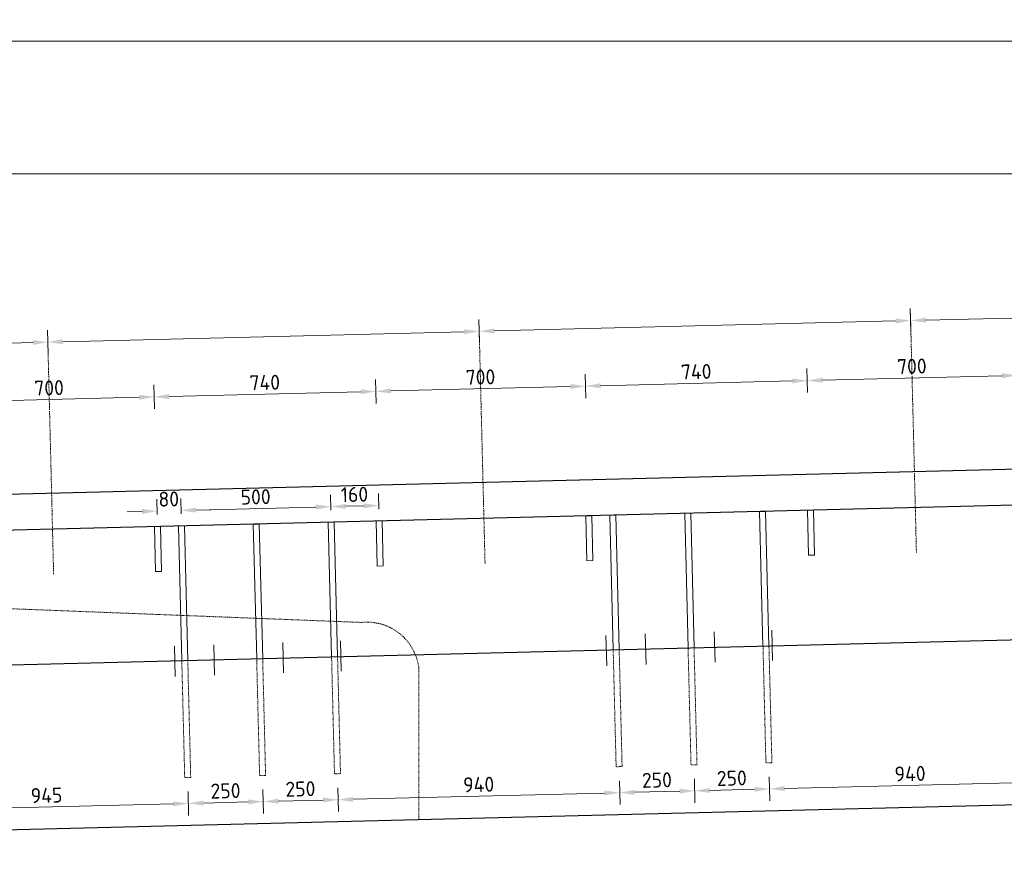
# Model space of a CAD drawing. Header units: millimetres. Extents: x -8028558 to 327273, y -63352 to 83293.
# Tile 160 of 195: x 245947 to 249233, y 13944 to 16718. Entities that reach past the tile are written whole.
import ezdxf

# ---------------------------------------------------------------- set-up
doc = ezdxf.new("R2010")
doc.units = ezdxf.units.MM
for name, pattern in [('NLCS-HIDDEN', [4, 2, -2]), ('XX-HART', [13, 4, -2, 1, -2, 4]), ('ZZ-HIDDEN-SO', [4, 2, -2])]:
    doc.linetypes.add(name, pattern=pattern)
for name, color, linetype, lineweight in [('B-CO-BC-BETONVORM-GD', 90, 'Continuous', 25), ('B-CO-BC-BETONVORM-GN', 10, 'ZZ-HIDDEN-SO', 13), ('B-CO-BC-BETONVORM-M', 7, 'Continuous', 18), ('B-CO-BC-STORTNAAD-GD', 10, 'BC-STORTNAAD', 25), ('B-CO-BC-WAPENING_HOOFDWAPENING-G', 170, 'Continuous', 18), ('B-CO-BC-WAPENING_HOOFDWAPENING-GN', 140, 'NLCS-HIDDEN', 13), ('X-XX-AL-HARTLIJN-G', 7, 'XX-HART', 18), ('X-XX-AL-M', 7, 'Continuous', 18)]:
    doc.layers.add(name, color=color, linetype=linetype, lineweight=lineweight)
doc.styles.add('NLCS-ISO-ANNOTATIEF-T25', font='NLCS-ISO.ttf', dxfattribs={"height": 2.5})
doc.styles.add('NLCS-ISO-MM20-T25', font='NLCS-ISO.ttf', dxfattribs={"height": 50})
doc.linetypes.add('BC-STORTNAAD', pattern='A,15,-1,[175,NLCS.SHX,S=1,R=0,X=0,Y=0],-1', length=17)
doc.dimstyles.new('NLCS-ANNOTATIEF-T25-PIJL_L0_H0', dxfattribs={"dimtxt": 2.5, "dimasz": 2.5, "dimexe": 2, "dimexo": 2, "dimgap": 0.7, "dimtad": 1, "dimdec": 0, "dimzin": 0, "dimdsep": 46, "dimtxsty": 'NLCS-ISO-ANNOTATIEF-T25', "dimcen": 0, "dimdle": 2, "dimclrd": 256, "dimclre": 256, "dimclrt": 256, "dimadec": 0, "dimazin": 0, "dimtfac": 1, "dimtdec": 3, "dimtofl": 0, "dimtmove": 0, "dimatfit": 3, "dimfxl": 2, "dimfxlon": 1, "dimtfillclr": 256, "dimtolj": 1, "dimtzin": 0, "dimlwd": -1, "dimlwe": -1, "dimarcsym": 0})
doc.dimstyles.new('NLCS-MM20-T25-PIJL_L0_H4', dxfattribs={"dimscale": 20, "dimtxt": 2.5, "dimasz": 2.5, "dimexe": 2, "dimexo": 2, "dimgap": 0.7, "dimtad": 1, "dimdec": 0, "dimzin": 0, "dimdsep": 46, "dimtxsty": 'NLCS-ISO-MM20-T25', "dimcen": 0, "dimdle": 2, "dimclrd": 256, "dimclre": 256, "dimclrt": 256, "dimadec": 4, "dimazin": 0, "dimtfac": 1, "dimtdec": 3, "dimtofl": 0, "dimtmove": 0, "dimatfit": 3, "dimfxl": 2, "dimfxlon": 1, "dimtfillclr": 256, "dimtolj": 1, "dimtzin": 0, "dimlwd": -1, "dimlwe": -1, "dimarcsym": 0})

# ---------------------------------------------------------------- blocks, each defined once
blk = doc.blocks.new('*D10')
at = {"layer": 'B-CO-BC-BETONVORM-M', "transparency": 16777216}
for p, q in [((243129.6, 16605.9), (243129.6, 16685.9)), ((262354.4, 16605.9), (262354.4, 16685.9)), ((243179.6, 16645.9), (262304.4, 16645.9))]:
    blk.add_line(p, q, dxfattribs=at)
for points in [[(243179.6, 16654.2), (243179.6, 16637.6), (243129.6, 16645.9)], [(262304.4, 16654.2), (262304.4, 16637.6), (262354.4, 16645.9)]]:
    blk.add_solid(points, dxfattribs=at)
at = {"layer": 'B-CO-BC-BETONVORM-M', "transparency": 16777216, "insert": (252742, 16684.9), "char_height": 50, "attachment_point": 5, "style": 'NLCS-ISO-ANNOTATIEF-T25'}
blk.add_mtext('\\A1;19225', dxfattribs=at)
blk = doc.blocks.new('*D1214')
at = {"layer": 'X-XX-AL-M', "transparency": 16777216}
for p, q in [((244204.6, 16163.4), (244204.6, 16243.4)), ((259424.9, 16163.4), (259424.9, 16243.4)), ((244254.6, 16203.4), (259374.9, 16203.4))]:
    blk.add_line(p, q, dxfattribs=at)
for points in [[(244254.6, 16211.7), (244254.6, 16195.1), (244204.6, 16203.4)], [(259374.9, 16211.7), (259374.9, 16195.1), (259424.9, 16203.4)]]:
    blk.add_solid(points, dxfattribs=at)
at = {"layer": 'X-XX-AL-M', "transparency": 16777216, "insert": (251814.7, 16242.4), "char_height": 50, "attachment_point": 5, "style": 'NLCS-ISO-MM20-T25'}
blk.add_mtext('\\A1;15220', dxfattribs=at)
blk = doc.blocks.new('*D949')
at = {"layer": 'X-XX-AL-M', "transparency": 16777216}
for p, q in [((246042.1, 15601), (246040.1, 15681)), ((244792.5, 15569.8), (244790.5, 15649.8)), ((244841.5, 15611), (245991.2, 15639.8))]:
    blk.add_line(p, q, dxfattribs=at)
for points in [[(245990.9, 15648.1), (245991.4, 15631.4), (246041.1, 15641)], [(244841.3, 15619.4), (244841.7, 15602.7), (244791.5, 15609.8)]]:
    blk.add_solid(points, dxfattribs=at)
at = {"layer": 'X-XX-AL-M', "transparency": 16777216, "insert": (245415.4, 15664.4), "char_height": 50, "attachment_point": 5, "rotation": 1.4321, "style": 'NLCS-ISO-MM20-T25'}
blk.add_mtext('\\A1;1250', dxfattribs=at)
blk = doc.blocks.new('*D951')
at = {"layer": 'X-XX-AL-M', "transparency": 16777216}
for p, q in [((247481.7, 15637), (247479.7, 15717)), ((246042.1, 15601), (246040.1, 15681)), ((246091.1, 15642.3), (247430.7, 15675.8))]:
    blk.add_line(p, q, dxfattribs=at)
for points in [[(247430.5, 15684.1), (247430.9, 15667.4), (247480.7, 15677)], [(246090.9, 15650.6), (246091.3, 15633.9), (246041.1, 15641)]]:
    blk.add_solid(points, dxfattribs=at)
blk = doc.blocks.new('*D952')
at = {"layer": 'X-XX-AL-M', "transparency": 16777216}
for p, q in [((248921.2, 15673), (248919.2, 15753)), ((247481.7, 15637), (247479.7, 15717)), ((247530.7, 15678.3), (248870.3, 15711.7))]:
    blk.add_line(p, q, dxfattribs=at)
for points in [[(248870, 15720.1), (248870.5, 15703.4), (248920.2, 15713)], [(247530.5, 15686.6), (247530.9, 15669.9), (247480.7, 15677)]]:
    blk.add_solid(points, dxfattribs=at)
blk = doc.blocks.new('*D953')
at = {"layer": 'X-XX-AL-M', "transparency": 16777216}
for p, q in [((250360.8, 15709), (250358.8, 15789)), ((248921.2, 15673), (248919.2, 15753)), ((248970.2, 15714.2), (250309.8, 15747.7))]:
    blk.add_line(p, q, dxfattribs=at)
for points in [[(250309.6, 15756.1), (250310, 15739.4), (250359.8, 15749)], [(248970, 15722.6), (248970.4, 15705.9), (248920.2, 15713)]]:
    blk.add_solid(points, dxfattribs=at)
blk = doc.blocks.new('*D1243')
at = {"layer": 'X-XX-AL-M', "transparency": 16777216}
for p, q in [((245697.3, 15400.5), (245695.3, 15480.5)), ((246397.1, 15418), (246395.1, 15498)), ((245746.3, 15441.8), (246346.1, 15456.8))]:
    blk.add_line(p, q, dxfattribs=at)
for points in [[(245746.1, 15450.1), (245746.5, 15433.4), (245696.3, 15440.5)], [(246345.9, 15465.1), (246346.3, 15448.4), (246396.1, 15458)]]:
    blk.add_solid(points, dxfattribs=at)
at = {"layer": 'X-XX-AL-M', "transparency": 16777216, "insert": (246045.2, 15488.2), "char_height": 50, "attachment_point": 5, "rotation": 1.4321, "style": 'NLCS-ISO-MM20-T25'}
blk.add_mtext('\\A1;700', dxfattribs=at)
blk = doc.blocks.new('*D1244')
at = {"layer": 'X-XX-AL-M', "transparency": 16777216}
for p, q in [((247136.9, 15436.5), (247134.9, 15516.5)), ((246397.1, 15418), (246395.1, 15498)), ((246446.1, 15459.3), (247085.9, 15475.3))]:
    blk.add_line(p, q, dxfattribs=at)
for points in [[(247085.7, 15483.6), (247086.1, 15466.9), (247135.9, 15476.5)], [(246445.9, 15467.6), (246446.3, 15450.9), (246396.1, 15458)]]:
    blk.add_solid(points, dxfattribs=at)
at = {"layer": 'X-XX-AL-M', "transparency": 16777216, "insert": (246765, 15506.2), "char_height": 50, "attachment_point": 5, "rotation": 1.4321, "style": 'NLCS-ISO-MM20-T25'}
blk.add_mtext('\\A1;740', dxfattribs=at)
blk = doc.blocks.new('*D1245')
at = {"layer": 'X-XX-AL-M', "transparency": 16777216}
for p, q in [((247136.9, 15436.5), (247134.9, 15516.5)), ((247836.7, 15454), (247834.7, 15534)), ((247185.9, 15477.8), (247785.7, 15492.7))]:
    blk.add_line(p, q, dxfattribs=at)
for points in [[(247185.7, 15486.1), (247186.1, 15469.4), (247135.9, 15476.5)], [(247785.5, 15501.1), (247785.9, 15484.4), (247835.7, 15494)]]:
    blk.add_solid(points, dxfattribs=at)
at = {"layer": 'X-XX-AL-M', "transparency": 16777216, "insert": (247484.8, 15524.2), "char_height": 50, "attachment_point": 5, "rotation": 1.4321, "style": 'NLCS-ISO-MM20-T25'}
blk.add_mtext('\\A1;700', dxfattribs=at)
blk = doc.blocks.new('*D1246')
at = {"layer": 'X-XX-AL-M', "transparency": 16777216}
for p, q in [((248576.4, 15472.5), (248574.4, 15552.5)), ((247836.7, 15454), (247834.7, 15534)), ((247885.6, 15495.2), (248525.4, 15511.2))]:
    blk.add_line(p, q, dxfattribs=at)
for points in [[(248525.2, 15519.6), (248525.7, 15502.9), (248575.4, 15512.5)], [(247885.4, 15503.6), (247885.9, 15486.9), (247835.7, 15494)]]:
    blk.add_solid(points, dxfattribs=at)
at = {"layer": 'X-XX-AL-M', "transparency": 16777216, "insert": (248204.6, 15542.2), "char_height": 50, "attachment_point": 5, "rotation": 1.4321, "style": 'NLCS-ISO-MM20-T25'}
blk.add_mtext('\\A1;740', dxfattribs=at)
blk = doc.blocks.new('*D1247')
at = {"layer": 'X-XX-AL-M', "transparency": 16777216}
for p, q in [((248576.4, 15472.5), (248574.4, 15552.5)), ((249276.2, 15490), (249274.2, 15570)), ((248625.4, 15513.7), (249225.2, 15528.7))]:
    blk.add_line(p, q, dxfattribs=at)
for points in [[(248625.2, 15522.1), (248625.6, 15505.4), (248575.4, 15512.5)], [(249225, 15537.1), (249225.4, 15520.4), (249275.2, 15530)]]:
    blk.add_solid(points, dxfattribs=at)
at = {"layer": 'X-XX-AL-M', "transparency": 16777216, "insert": (248924.3, 15560.2), "char_height": 50, "attachment_point": 5, "rotation": 1.4321, "style": 'NLCS-ISO-MM20-T25'}
blk.add_mtext('\\A1;700', dxfattribs=at)
blk = doc.blocks.new('*D1175')
at = {"layer": 'X-XX-AL-M', "transparency": 16777216}
for p, q in [((246405.9, 15065.1), (246404.6, 15116.9)), ((246485.9, 15067.1), (246484.6, 15118.9)), ((246535.6, 15080.2), (246585.6, 15081.4)), ((246355.7, 15075.7), (246305.7, 15074.4))]:
    blk.add_line(p, q, dxfattribs=at)
for points in [[(246355.4, 15084), (246355.9, 15067.3), (246405.6, 15076.9)], [(246535.4, 15088.5), (246535.8, 15071.8), (246485.6, 15078.9)]]:
    blk.add_solid(points, dxfattribs=at)
at = {"layer": 'X-XX-AL-M', "transparency": 16777216, "insert": (246444.7, 15116.9), "char_height": 50, "attachment_point": 5, "rotation": 1.4321, "style": 'NLCS-ISO-MM20-T25'}
blk.add_mtext('\\A1;80', dxfattribs=at)
blk = doc.blocks.new('*D1176')
at = {"layer": 'X-XX-AL-M', "transparency": 16777216}
for p, q in [((246485.9, 15067.1), (246484.6, 15118.9)), ((246985.8, 15079.6), (246984.5, 15131.4)), ((246535.6, 15080.2), (246935.5, 15090.2))]:
    blk.add_line(p, q, dxfattribs=at)
for points in [[(246535.4, 15088.5), (246535.8, 15071.8), (246485.6, 15078.9)], [(246935.3, 15098.5), (246935.7, 15081.8), (246985.5, 15091.4)]]:
    blk.add_solid(points, dxfattribs=at)
at = {"layer": 'X-XX-AL-M', "transparency": 16777216, "insert": (246734.6, 15124.2), "char_height": 50, "attachment_point": 5, "rotation": 1.4321, "style": 'NLCS-ISO-MM20-T25'}
blk.add_mtext('\\A1;500', dxfattribs=at)
blk = doc.blocks.new('*D1177')
at = {"layer": 'X-XX-AL-M', "transparency": 16777216}
for p, q in [((246985.8, 15079.6), (246984.5, 15131.4)), ((247145.7, 15083.6), (247144.4, 15135.4)), ((247035.4, 15092.7), (247095.4, 15094.2))]:
    blk.add_line(p, q, dxfattribs=at)
for points in [[(247035.2, 15101), (247035.7, 15084.3), (246985.5, 15091.4)], [(247095.2, 15102.5), (247095.6, 15085.8), (247145.4, 15095.4)]]:
    blk.add_solid(points, dxfattribs=at)
at = {"layer": 'X-XX-AL-M', "transparency": 16777216, "insert": (247064.5, 15132.4), "char_height": 50, "attachment_point": 5, "rotation": 1.4321, "style": 'NLCS-ISO-MM20-T25'}
blk.add_mtext('\\A1;160', dxfattribs=at)
blk = doc.blocks.new('*D1179')
at = {"layer": 'X-XX-AL-M', "transparency": 16777216}
for p, q in [((246509.1, 14140.5), (246511.1, 14060.6)), ((245564.5, 14116.9), (245566.5, 14036.9)), ((245615.4, 14078.2), (246460.1, 14099.3))]:
    blk.add_line(p, q, dxfattribs=at)
for points in [[(246459.9, 14107.6), (246460.3, 14091), (246510.1, 14100.5)], [(245615.2, 14086.5), (245615.7, 14069.9), (245565.5, 14076.9)]]:
    blk.add_solid(points, dxfattribs=at)
at = {"layer": 'X-XX-AL-M', "transparency": 16777216, "insert": (246036.8, 14127.7), "char_height": 50, "attachment_point": 5, "rotation": 1.4321, "style": 'NLCS-ISO-MM20-T25'}
blk.add_mtext('\\A1;945', dxfattribs=at)
blk = doc.blocks.new('*D1180')
at = {"layer": 'X-XX-AL-M', "transparency": 16777216}
for p, q in [((246509.1, 14140.5), (246511.1, 14060.6)), ((246759, 14146.8), (246761, 14066.8)), ((246560.1, 14101.8), (246710, 14105.5))]:
    blk.add_line(p, q, dxfattribs=at)
for points in [[(246559.9, 14110.1), (246560.3, 14093.5), (246510.1, 14100.5)], [(246709.8, 14113.9), (246710.2, 14097.2), (246760, 14106.8)]]:
    blk.add_solid(points, dxfattribs=at)
at = {"layer": 'X-XX-AL-M', "transparency": 16777216, "insert": (246634.1, 14142.7), "char_height": 50, "attachment_point": 5, "rotation": 1.4321, "style": 'NLCS-ISO-MM20-T25'}
blk.add_mtext('\\A1;250', dxfattribs=at)
blk = doc.blocks.new('*D1181')
at = {"layer": 'X-XX-AL-M', "transparency": 16777216}
for p, q in [((246759, 14146.8), (246761, 14066.8)), ((247008.9, 14153), (247010.9, 14073.1)), ((246810, 14108), (246959.9, 14111.8))]:
    blk.add_line(p, q, dxfattribs=at)
for points in [[(246809.8, 14116.4), (246810.2, 14099.7), (246760, 14106.8)], [(246959.7, 14120.1), (246960.1, 14103.5), (247009.9, 14113)]]:
    blk.add_solid(points, dxfattribs=at)
at = {"layer": 'X-XX-AL-M', "transparency": 16777216, "insert": (246884, 14148.9), "char_height": 50, "attachment_point": 5, "rotation": 1.4321, "style": 'NLCS-ISO-MM20-T25'}
blk.add_mtext('\\A1;250', dxfattribs=at)
blk = doc.blocks.new('*D1182')
at = {"layer": 'X-XX-AL-M', "transparency": 16777216}
for p, q in [((247948.6, 14176.5), (247950.6, 14096.5)), ((247008.9, 14153), (247010.9, 14073.1)), ((247059.9, 14114.3), (247899.6, 14135.3))]:
    blk.add_line(p, q, dxfattribs=at)
for points in [[(247899.4, 14143.6), (247899.8, 14127), (247949.6, 14136.5)], [(247059.7, 14122.6), (247060.1, 14106), (247009.9, 14113)]]:
    blk.add_solid(points, dxfattribs=at)
at = {"layer": 'X-XX-AL-M', "transparency": 16777216, "insert": (247478.8, 14163.8), "char_height": 50, "attachment_point": 5, "rotation": 1.4321, "style": 'NLCS-ISO-MM20-T25'}
blk.add_mtext('\\A1;940', dxfattribs=at)
blk = doc.blocks.new('*D1183')
at = {"layer": 'X-XX-AL-M', "transparency": 16777216}
for p, q in [((247948.6, 14176.5), (247950.6, 14096.5)), ((248198.5, 14182.8), (248200.5, 14102.8)), ((247999.6, 14137.8), (248149.6, 14141.5))]:
    blk.add_line(p, q, dxfattribs=at)
for points in [[(247999.4, 14146.1), (247999.8, 14129.5), (247949.6, 14136.5)], [(248149.4, 14149.9), (248149.8, 14133.2), (248199.5, 14142.8)]]:
    blk.add_solid(points, dxfattribs=at)
at = {"layer": 'X-XX-AL-M', "transparency": 16777216, "insert": (248073.6, 14178.6), "char_height": 50, "attachment_point": 5, "rotation": 1.4321, "style": 'NLCS-ISO-MM20-T25'}
blk.add_mtext('\\A1;250', dxfattribs=at)
blk = doc.blocks.new('*D1184')
at = {"layer": 'X-XX-AL-M', "transparency": 16777216}
for p, q in [((248198.5, 14182.8), (248200.5, 14102.8)), ((248448.5, 14189), (248450.5, 14109)), ((248249.5, 14144), (248399.5, 14147.8))]:
    blk.add_line(p, q, dxfattribs=at)
for points in [[(248249.3, 14152.4), (248249.7, 14135.7), (248199.5, 14142.8)], [(248399.3, 14156.1), (248399.7, 14139.5), (248449.5, 14149)]]:
    blk.add_solid(points, dxfattribs=at)
at = {"layer": 'X-XX-AL-M', "transparency": 16777216, "insert": (248323.5, 14184.9), "char_height": 50, "attachment_point": 5, "rotation": 1.4321, "style": 'NLCS-ISO-MM20-T25'}
blk.add_mtext('\\A1;250', dxfattribs=at)
blk = doc.blocks.new('*D1185')
at = {"layer": 'X-XX-AL-M', "transparency": 16777216}
for p, q in [((249388.2, 14212.5), (249390.2, 14132.5)), ((248448.5, 14189), (248450.5, 14109)), ((248499.5, 14150.3), (249339.2, 14171.3))]:
    blk.add_line(p, q, dxfattribs=at)
for points in [[(249339, 14179.6), (249339.4, 14162.9), (249389.2, 14172.5)], [(248499.2, 14158.6), (248499.7, 14142), (248449.5, 14149)]]:
    blk.add_solid(points, dxfattribs=at)
at = {"layer": 'X-XX-AL-M', "transparency": 16777216, "insert": (248918.3, 14199.8), "char_height": 50, "attachment_point": 5, "rotation": 1.4321, "style": 'NLCS-ISO-MM20-T25'}
blk.add_mtext('\\A1;940', dxfattribs=at)

msp = doc.modelspace()

# ---------------------------------------------------------------- linework, layer by layer
at = {"layer": 'B-CO-BC-BETONVORM-GD', "flags": 128}
for points in [[(259424.9, 15470.6), (244389, 15094.7)], [(259502.8, 15352.5), (244190.5, 14969.7)], [(243174.6, 13944), (262384.6, 14424.3)]]:
    msp.add_lwpolyline(points, dxfattribs=at)
at = {"layer": 'B-CO-BC-BETONVORM-GN', "flags": 128}
for points in [[(243151.7, 14858.9), (247088.1, 14705)], [(247279.6, 14046.6), (247279.6, 14547)]]:
    msp.add_lwpolyline(points, dxfattribs=at)
msp.add_lwpolyline([(247279.6, 14547, 0.419315), (247088.1, 14705)], format="xyb", dxfattribs=at)
at = {"layer": 'B-CO-BC-STORTNAAD-GD', "flags": 128}
msp.add_lwpolyline([(262370.9, 14974.1), (243159.6, 14493.8)], dxfattribs=at)
at = {"layer": 'B-CO-BC-WAPENING_HOOFDWAPENING-G', "flags": 128}
for points in [[(247856.5, 15061.4), (247836.5, 15060.9)], [(247840.2, 14910.9), (247836.5, 15060.9)], [(247860.2, 14911.4), (247856.5, 15061.4)], [(247936.5, 15063.4), (247916.5, 15062.9)], [(247927.7, 14613), (247916.5, 15062.9)], [(247947.7, 14613.5), (247936.5, 15063.4)], [(248186.4, 15069.6), (248166.4, 15069.1)], [(248177.6, 14619.3), (248166.4, 15069.1)], [(248197.6, 14619.8), (248186.4, 15069.6)], [(248436.3, 15075.9), (248416.3, 15075.4)], [(248427.6, 14625.5), (248416.3, 15075.4)], [(248447.5, 14626), (248436.3, 15075.9)], [(248596.3, 15079.9), (248576.3, 15079.4)], [(248580, 14929.4), (248576.3, 15079.4)], [(248600, 14929.9), (248596.3, 15079.9)], [(246416.9, 15025.4), (246396.9, 15024.9)], [(246400.7, 14874.9), (246396.9, 15024.9)], [(246420.7, 14875.4), (246416.9, 15025.4)], [(246496.9, 15027.4), (246476.9, 15026.9)], [(246488.2, 14577), (246476.9, 15026.9)], [(246508.2, 14577.5), (246496.9, 15027.4)], [(246746.8, 15033.6), (246726.8, 15033.1)], [(246738.1, 14583.3), (246726.8, 15033.1)], [(246758.1, 14583.8), (246746.8, 15033.6)], [(246996.8, 15039.9), (246976.8, 15039.4)], [(246988, 14589.5), (246976.8, 15039.4)], [(247008, 14590), (246996.8, 15039.9)], [(247156.7, 15043.9), (247136.7, 15043.4)], [(247156.7, 15043.9), (247136.7, 15043.4)], [(247140.5, 14893.4), (247136.7, 15043.4)], [(247160.4, 14893.9), (247156.7, 15043.9)], [(248600, 14929.9), (248580, 14929.4)], [(247160.4, 14893.9), (247140.5, 14893.4)], [(247860.2, 14911.4), (247840.2, 14910.9)], [(246420.7, 14875.4), (246400.7, 14874.9)], [(247906.1, 14560.4), (247903.5, 14661.7)], [(248037.4, 14565), (248034.8, 14666.4)], [(248267.6, 14572.5), (248265.1, 14673.9)], [(248459.4, 14578.1), (248456.8, 14679.4)], [(246466.5, 14524.4), (246464, 14625.7)], [(246597.8, 14529.1), (246595.3, 14630.4)], [(246828.1, 14536.6), (246825.6, 14637.9)], [(247019.8, 14542.1), (247017.3, 14643.4)]]:
    msp.add_lwpolyline(points, dxfattribs=at)
at = {"layer": 'B-CO-BC-WAPENING_HOOFDWAPENING-GN', "flags": 128}
for points in [[(248427.6, 14625.5), (248437.3, 14235.6)], [(248447.5, 14626), (248457.3, 14236.1)], [(246988, 14589.5), (246997.7, 14199.6)], [(247008, 14590), (247017.7, 14200.1)], [(247927.7, 14613), (247937.5, 14223.1)], [(247947.7, 14613.5), (247957.4, 14223.6)], [(248177.6, 14619.3), (248187.4, 14229.4)], [(248197.6, 14619.8), (248207.4, 14229.9)], [(246488.2, 14577), (246497.9, 14187.1)], [(246508.2, 14577.5), (246517.9, 14187.6)], [(246738.1, 14583.3), (246747.8, 14193.4)], [(246758.1, 14583.8), (246767.8, 14193.9)], [(248207.4, 14229.9), (248187.4, 14229.4)], [(248457.3, 14236.1), (248437.3, 14235.6)], [(246767.8, 14193.9), (246747.8, 14193.4)], [(247017.7, 14200.1), (246997.7, 14199.6)], [(247957.4, 14223.6), (247937.5, 14223.1)], [(246517.9, 14187.6), (246497.9, 14187.1)]]:
    msp.add_lwpolyline(points, dxfattribs=at)
at = {"layer": 'X-XX-AL-HARTLIJN-G', "flags": 128}
for points in [[(248939.6, 14938.2), (248919.7, 15736.1)], [(247500.1, 14902.3), (247480.1, 15700.1)], [(246060.5, 14866.3), (246040.6, 15664.1)]]:
    msp.add_lwpolyline(points, dxfattribs=at)

# ---------------------------------------------------------------- dimensions: what is measured, and where the dimension line sits
at = {"layer": 'B-CO-BC-BETONVORM-M'}
dim = msp.add_linear_dim(base=(262354.4, 16645.9), p1=(243129.6, 15334.5), p2=(262354.4, 15632.6), dimstyle='NLCS-ANNOTATIEF-T25-PIJL_L0_H0', dxfattribs=at)
dim.commit()
dim.dimension.update_dxf_attribs({"geometry": '*D10', "text_midpoint": (252742, 16645.9), "dimtype": 160})
at = {"layer": 'X-XX-AL-M'}
dim = msp.add_linear_dim(base=(259424.9, 16203.4), p1=(244204.6, 15119.4), p2=(259424.9, 15520.7), dimstyle='NLCS-MM20-T25-PIJL_L0_H4', dxfattribs=at)
dim.commit()
dim.dimension.update_dxf_attribs({"geometry": '*D1214', "text_midpoint": (251814.7, 16242.4)})
for base, p1, p2, picture, middle in [((250359.8, 15749), (248935.9, 15088.4), (250375.4, 15124.3), '*D953', (249640, 15731)), ((248920.2, 15713), (247496.3, 15052.4), (248935.9, 15088.4), '*D952', (248200.5, 15695)), ((247480.7, 15677), (246056.8, 15016.4), (247496.3, 15052.4), '*D951', (246760.9, 15659))]:
    dim = msp.add_linear_dim(base=base, p1=p1, p2=p2, angle=181.4321, text=' ', dimstyle='NLCS-MM20-T25-PIJL_L0_H4', dxfattribs=at)
    dim.commit()
    dim.dimension.update_dxf_attribs({"geometry": picture, "text_midpoint": middle})
dim = msp.add_aligned_dim(p1=(244807.1, 14985.1), p2=(246056.8, 15016.4), distance=624.8, dimstyle='NLCS-MM20-T25-PIJL_L0_H4', dxfattribs=at)
dim.commit()
dim.dimension.update_dxf_attribs({"geometry": '*D949', "text_midpoint": (245415.4, 15664.4)})
for base, p1, p2, picture, middle in [((248575.4, 15512.5), (247846.5, 15061.1), (248586.3, 15079.6), '*D1246', (248204.6, 15542.2)), ((249275.2, 15530), (248586.3, 15079.6), (249286, 15097.1), '*D1247', (248924.3, 15560.2)), ((247835.7, 15494), (247146.7, 15043.6), (247846.5, 15061.1), '*D1245', (247484.8, 15524.2)), ((246396.1, 15458), (245707.2, 15007.6), (246406.9, 15025.1), '*D1243', (246045.2, 15488.2)), ((247135.9, 15476.5), (246406.9, 15025.1), (247146.7, 15043.6), '*D1244', (246765, 15506.2)), ((246985.5, 15091.4), (246486.9, 15027.1), (246986.8, 15039.6), '*D1176', (246734.6, 15124.2)), ((247145.4, 15095.4), (246986.8, 15039.6), (247146.7, 15043.6), '*D1177', (247064.5, 15132.4)), ((248199.5, 14142.8), (247947.5, 14223.4), (248197.4, 14229.6), '*D1183', (248073.6, 14178.6)), ((248449.5, 14149), (248197.4, 14229.6), (248447.3, 14235.9), '*D1184', (248323.5, 14184.9)), ((249389.2, 14172.5), (248447.3, 14235.9), (249387, 14259.4), '*D1185', (248918.3, 14199.8)), ((247009.9, 14113), (246757.8, 14193.6), (247007.7, 14199.9), '*D1181', (246884, 14148.9)), ((247949.6, 14136.5), (247007.7, 14199.9), (247947.5, 14223.4), '*D1182', (247478.8, 14163.8)), ((246510.1, 14100.5), (245563.3, 14163.8), (246507.9, 14187.4), '*D1179', (246036.8, 14127.7)), ((246760, 14106.8), (246507.9, 14187.4), (246757.8, 14193.6), '*D1180', (246634.1, 14142.7))]:
    dim = msp.add_linear_dim(base=base, p1=p1, p2=p2, angle=181.4321, dimstyle='NLCS-MM20-T25-PIJL_L0_H4', dxfattribs=at)
    dim.commit()
    dim.dimension.update_dxf_attribs({"geometry": picture, "text_midpoint": middle})
dim = msp.add_linear_dim(base=(246485.6, 15078.9), p1=(246406.9, 15025.1), p2=(246486.9, 15027.1), angle=1.4321, dimstyle='NLCS-MM20-T25-PIJL_L0_H4', dxfattribs=at)
dim.commit()
dim.dimension.update_dxf_attribs({"geometry": '*D1175', "text_midpoint": (246445.6, 15077.9), "dimtype": 161})

doc.saveas('drawing.dxf')
